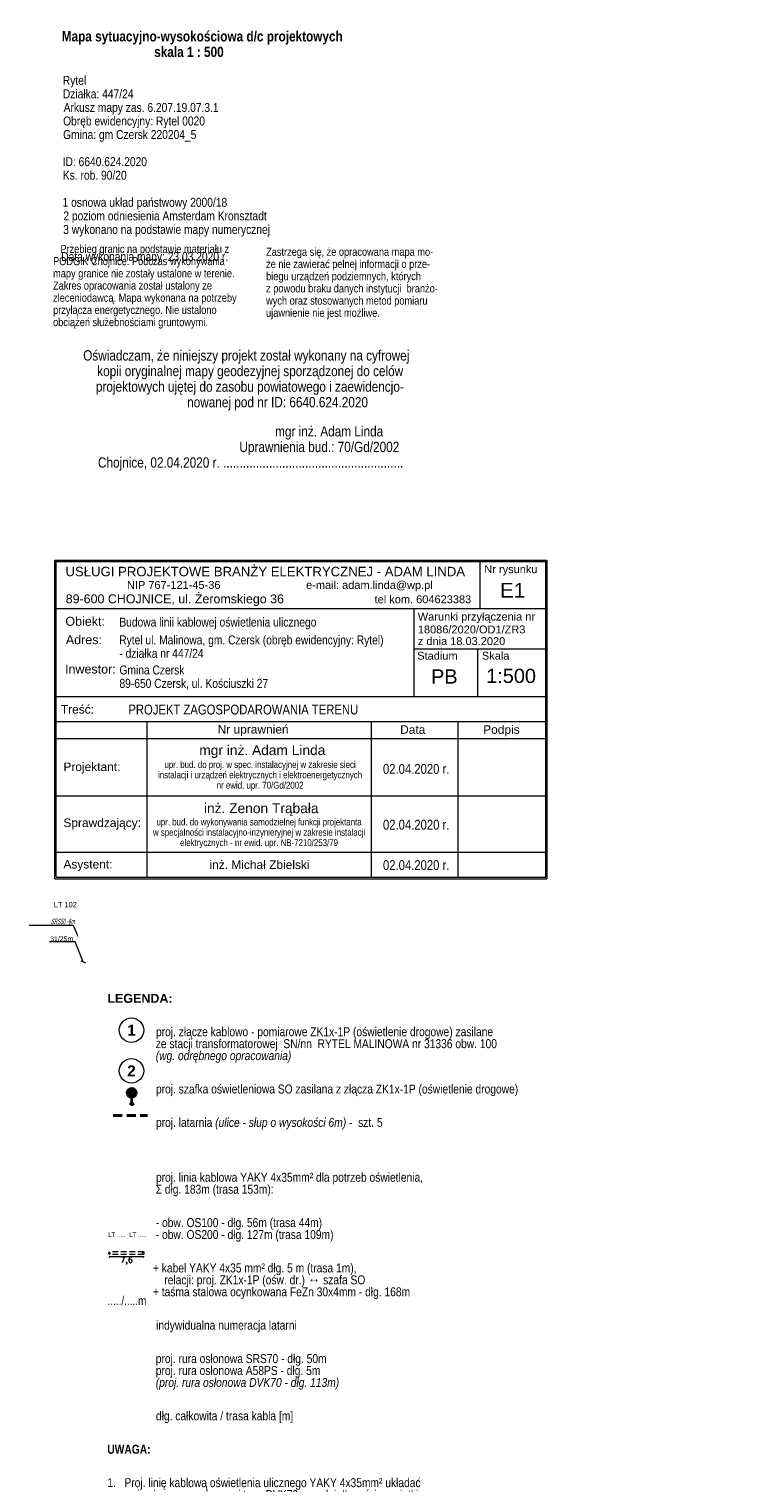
# Model space of a CAD drawing. Header units: metres. Extents: x 6485648 to 6486149, y 5958091 to 5958416.
# Tile 14 of 14: x 6485989 to 6486149, y 5958091 to 5958416. Entities that reach past the tile are written whole.
import ezdxf
from ezdxf import colors
from ezdxf.entities.mleader import LeaderData, LeaderLine
from ezdxf.enums import TextEntityAlignment as Align
from ezdxf.math import Vec2, Vec3

# ---------------------------------------------------------------- set-up
doc = ezdxf.new("R2010")
doc.units = ezdxf.units.M
doc.header["$MEASUREMENT"] = 0
doc.set_wipeout_variables(frame=1)
doc.linetypes.add('DASHED', pattern=[19.05, 12.7, -6.35])
doc.linetypes.add('L_0_04', pattern=[1.5, 1, -0.5])
doc.layers.get('0').update_dxf_attribs({"color": 8, "linetype": 'CONTINUOUS', "lineweight": 13})
doc.layers.get('DEFPOINTS').update_dxf_attribs({"linetype": 'CONTINUOUS', "lineweight": 0})
for name, color, linetype, lineweight in [('E_proj_nn_opisy', 7, 'CONTINUOUS', 9), ('E_proj_opisy', 7, 'CONTINUOUS', 9), ('E_proj_opisy_ośw', 1, 'CONTINUOUS', 13), ('E_proj_opisy_ośw.', 7, 'CONTINUOUS', 13), ('E_proj_osłona r. opis', 166, 'CONTINUOUS', 9), ('E_proj_ośw_latarnia', 1, 'CONTINUOUS', 35), ('E_proj_ośw_linia', 1, 'L_0_04', 40), ('E_proj_ośw_opisy_latarnie', 230, 'CONTINUOUS', 13), ('E_proj_ośw_osłona r.', 140, 'L_0_04', 25)]:
    doc.layers.add(name, color=color, linetype=linetype, lineweight=lineweight)
doc.styles.add('0PISY', font='arial.ttf', dxfattribs={"width": 0.8})
doc.styles.add('Andy', font='arial.ttf', dxfattribs={"height": 2})
doc.styles.add('Andy 14', font='arial.ttf', dxfattribs={"height": 2.8})
doc.styles.add('Andy B', font='arialbd.ttf', dxfattribs={"height": 1.8})
doc.styles.add('Annotative', font='simplex.shx')
doc.styles.add('ARIAL', font='arial.ttf', dxfattribs={"height": 2})
doc.styles.add('Narrow', font='ARIALN.TTF', dxfattribs={"height": 2})
doc.styles.get("Standard").update_dxf_attribs({"font": 'simplex.shx'})
doc.styles.add('Style-Arial', font='arial.ttf')
doc.dimstyles.new('wymiary', dxfattribs={"dimtxt": 0.65, "dimasz": 0.25, "dimexe": 0.25, "dimexo": 1, "dimgap": 0.1, "dimtad": 1, "dimzin": 1, "dimtxsty": 'Annotative', "dimblk": 'OBLIQUE', "dimcen": 0.0025, "dimdle": 0.05, "dimadec": 0, "dimazin": 0, "dimtfac": 1, "dimtmove": 0, "dimatfit": 3, "dimldrblk": 'NONE', "dimfxl": 1, "dimarcsym": 0})

# ---------------------------------------------------------------- blocks, each defined once
blk = doc.blocks.new('data')
at = {"style": 'Narrow'}
blk.add_text('02.04.2020 r.', height=2, dxfattribs=at).set_placement((3540011.6, 6012177.69), align=Align.MIDDLE_CENTER)
blk = doc.blocks.new('_None')
blk = doc.blocks.new('_Oblique')
at = {"color": 0, "linetype": 'ByBlock', "lineweight": -2}
blk.add_line((-0.5, -0.5), (0.5, 0.5), dxfattribs=at)
blk = doc.blocks.new('*U13')
at = {"lineweight": 0}
blk.add_wipeout([(-0.52, 1.93), (-0.62, 1.9), (-0.73, 1.86), (-0.81, 1.82), (-0.99, 1.73), (-1.12, 1.65), (-1.25, 1.56), (-1.38, 1.44), (-1.5, 1.32), (-1.61, 1.18), (-1.74, 0.97), (-1.83, 0.8), (-1.9, 0.63), (-1.94, 0.46), (-1.98, 0.24), (-2, 0), (-1.99, -0.21), (-1.92, -0.56), (-1.81, -0.85), (-1.66, -1.11), (-1.47, -1.36), (-1.28, -1.53), (-1.07, -1.68), (-0.85, -1.81), (-0.52, -1.93), (-0.3, -1.97), (0, -2), (0.32, -1.97), (0.68, -1.88), (0.97, -1.75), (1.23, -1.57), (1.41, -1.41), (1.61, -1.18), (1.81, -0.85), (1.93, -0.51), (1.99, -0.19), (1.99, 0.16), (1.92, 0.54), (1.86, 0.73), (1.74, 0.98), (1.57, 1.24), (1.35, 1.47), (1.15, 1.63), (0.91, 1.78), (0.68, 1.88), (0.42, 1.95), (0.32, 1.97), (0.19, 1.99), (0.09, 1.99), (-0.06, 2), (-0.17, 1.99), (-0.27, 1.98), (-0.32, 1.97)], dxfattribs=at)
at = {"linetype": 'Continuous'}
blk.add_circle((0, 0), 2, dxfattribs=at)
at = {"layer": 'E_proj_opisy', "style": 'Andy B'}
blk.add_attdef('NR', text='', height=1.8, dxfattribs=at).set_placement((0, 0), align=Align.MIDDLE_CENTER)
blk = doc.blocks.new('*D19')
at = {"layer": 'DEFPOINTS', "color": 0, "lineweight": -2}
for p, q in [((0.05, -0.78), (-7.67, -0.78)), ((-7.62, -1), (-7.62, -1.03)), ((0, -1), (0, -1.03))]:
    blk.add_line(p, q, dxfattribs=at)
at = {"layer": 'DEFPOINTS', "color": 0}
for p in [(-7.62, 0), (0, 0), (-7.62, -0.78)]:
    blk.add_point(p, dxfattribs=at)
at = {"layer": 'DEFPOINTS', "color": 0, "lineweight": -2, "xscale": 0.25, "yscale": 0.25, "zscale": 0.25, "rotation": 180}
blk.add_blockref('_Oblique', (-7.62, -0.78), dxfattribs=at)
at = {"layer": 'DEFPOINTS', "color": 0, "lineweight": -2, "xscale": 0.25, "yscale": 0.25, "zscale": 0.25}
blk.add_blockref('_Oblique', (0, -0.78), dxfattribs=at)
at = {"layer": 'DEFPOINTS', "color": 0, "lineweight": 0, "insert": (-3.81, -1.66), "char_height": 1.3, "attachment_point": 5}
blk.add_mtext('7,6', dxfattribs=at)
blk = doc.blocks.new('*U18')
at = {"linetype": 'DASHED', "lineweight": 13, "ltscale": 0.1}
for p, q in [((0, 0.3), (-7.62, 0.3)), ((0, -0.3), (-7.62, -0.3))]:
    blk.add_line(p, q, dxfattribs=at)
at = {"linetype": 'DASHED', "lineweight": 13, "ltscale": 0.01}
for centre in [(-7.62, 0), (0, 0)]:
    blk.add_ellipse(centre, major_axis=(0, 0.3), ratio=0.5, dxfattribs=at)
at = {"layer": 'DEFPOINTS', "color": 1, "lineweight": 0}
dim = blk.add_aligned_dim(p1=(0, 0), p2=(-7.62, 0), distance=0.78, dimstyle='wymiary', override={"dimtxt": 1.3, "dimtad": 2, "dimdec": 1, "dimlfac": 1, "dimrnd": 0, "dimtxsty": 'STANDARD'}, dxfattribs=at)
dim.commit()
dim.dimension.update_dxf_attribs({"geometry": '*D19', "text_midpoint": (-3.81, -1.66)})

msp = doc.modelspace()

# ---------------------------------------------------------------- hatches: boundary and pattern name
at = {"layer": 'E_proj_ośw_latarnia'}
h = msp.add_hatch(color=7, dxfattribs=at)
h.dxf.hatch_style = 1
h.paths.add_polyline_path([(6486012.17, 5958175.48, 1), (6486012.17, 5958175.28, 1)], flags=0)
h.paths.add_polyline_path([(6486011.97, 5958175.58), (6486011.97, 5958175.19), (6486012.36, 5958175.19), (6486012.36, 5958175.58)])
h.paths.add_polyline_path([(6486012.17, 5958175.48, -1), (6486012.17, 5958175.28, -1)], flags=16)
h.paths.add_polyline_path([(6486012.83, 5958178.59, -0.683546), (6486011.47, 5958178.57, 0.679532), (6486012.16, 5958176.84, 0.687575)])
h = msp.add_hatch(color=256, dxfattribs=at)
edge = h.paths.add_edge_path()
edge.add_arc((6486012.16, 5958177.84), 1.01, 48.2381, 133.403)
edge.add_arc((6486012.14, 5958178.85), 0.731, 202.1118, 339.5293)
h = msp.add_hatch(color=7, dxfattribs=at)
h.dxf.hatch_style = 1
h.paths.add_polyline_path([(6486012.17, 5958175.48, 1), (6486012.17, 5958175.28, 1)])

# ---------------------------------------------------------------- linework, layer by layer
at = {"color": 7, "linetype": 'Continuous'}
for p, q in [((6485994.97, 5958225.69), (6485994.98, 5958296.98)), ((6485994.98, 5958296.98), (6486104.98, 5958296.98)), ((6485995.28, 5958226.12), (6485995.28, 5958296.69)), ((6486104.69, 5958226.12), (6486104.69, 5958296.69)), ((6485995.28, 5958244.28), (6486104.69, 5958244.28)), ((6485995.28, 5958231.69), (6486104.69, 5958231.69)), ((6485995.28, 5958226.12), (6486104.69, 5958226.12))]:
    msp.add_line(p, q, dxfattribs=at)
at = {"color": 7}
for p, q in [((6485995.28, 5958296.69), (6486104.69, 5958296.69)), ((6486090, 5958296.69), (6486090, 5958286.15)), ((6486104.98, 5958296.98), (6486104.98, 5958225.68)), ((6485995.28, 5958286.15), (6486104.69, 5958286.15)), ((6486075.21, 5958277.1), (6486104.69, 5958277.1)), ((6486089.55, 5958266.46), (6486089.55, 5958277.1)), ((6485995.28, 5958266.46), (6486104.67, 5958266.46)), ((6485995.28, 5958260.9), (6486104.67, 5958260.9)), ((6486015.6, 5958226.12), (6486015.6, 5958260.9)), ((6486065.78, 5958226.12), (6486065.78, 5958260.9)), ((6486085.13, 5958226.12), (6486085.13, 5958260.9)), ((6485995.28, 5958257.06), (6486104.67, 5958257.06)), ((6485994.97, 5958225.69), (6486104.98, 5958225.68))]:
    msp.add_line(p, q, dxfattribs=at)
at = {"color": 7, "flags": 128}
msp.add_lwpolyline([(6486075.21, 5958286.15), (6486075.21, 5958266.46)], dxfattribs=at)
at = {"layer": 'E_proj_ośw_latarnia'}
msp.add_lwpolyline([(6486012.83, 5958178.59, 0.389707), (6486011.47, 5958178.57), (6486011.47, 5958178.57, 0.683546)], format="xyb", close=True, dxfattribs=at)
msp.add_lwpolyline([(6486011.97, 5958175.19), (6486011.97, 5958175.58), (6486012.36, 5958175.58), (6486012.36, 5958175.19)], close=True, dxfattribs=at)
at = {"layer": 'E_proj_ośw_latarnia', "flags": 128}
msp.add_lwpolyline([(6486012.17, 5958175.58), (6486012.16, 5958176.84)], dxfattribs=at)
at = {"layer": 'E_proj_ośw_latarnia'}
for centre, radius in [((6486012.16, 5958177.84), 1.01), ((6486012.17, 5958175.38), 0.0984)]:
    msp.add_circle(centre, radius, dxfattribs=at)
at = {"layer": 'E_proj_ośw_linia', "ltscale": 2}
msp.add_lwpolyline([(6486008.03, 5958172.81), (6486015.65, 5958172.81)], dxfattribs=at)

# ---------------------------------------------------------------- block references
at = {"layer": 'E_proj_opisy', "xscale": 1.1, "yscale": 1.1, "zscale": 1.1}
for p in [(2592062.98, -655145.17), (2592062.98, -655157.65), (2592062.98, -655166.68)]:
    msp.add_blockref('data', p, dxfattribs=at)
at = {"layer": 'E_proj_ośw_osłona r.', "lineweight": 0}
msp.add_blockref('*U18', (6486014.8, 5958141.98), dxfattribs=at)

# ---------------------------------------------------------------- texts
at = {"color": 7, "lineweight": 20}
for s, height, style, p in [('USŁUGI PROJEKTOWE BRANŻY ELEKTRYCZNEJ - ADAM LINDA', 2.1043, 'Andy', (6486042, 5958293.37)), ('Nr rysunku', 1.76, 'ARIAL', (6486096.91, 5958294.06)), ('NIP 767-121-45-36                            e-mail: adam.linda@wp.pl', 1.76, 'ARIAL', (6486045.25, 5958290.54)), ('89-600 CHOJNICE, ul. Żeromskiego 36', 1.9886, 'ARIAL', (6486021.78, 5958287.32)), ('tel kom. 604623383', 1.76, 'ARIAL', (6486077.24, 5958287.33))]:
    msp.add_text(s, height=height, dxfattribs=dict(at, style=style)).set_placement(p, align=Align.CENTER)
at = {"color": 7, "lineweight": 20, "style": 'ARIAL'}
for s, height, p in [('Stadium', 1.76, (6486075.97, 5958274.72)), ('Skala', 1.76, (6486090.42, 5958274.72)), ('Treść:', 1.909, (6485996.3, 5958262.65)), ('Nr uprawnień', 1.9091, (6486031.35, 5958258.19)), ('Data', 1.909, (6486072.15, 5958258.13)), ('Podpis', 1.909, (6486090.72, 5958258.13))]:
    msp.add_text(s, height=height, dxfattribs=at).set_placement(p)
for s, height, p in [('Projektant:', 1.9091, (6485996.87, 5958250.76)), ('Sprawdzający:', 1.9091, (6485996.87, 5958238.25)), ('Asystent:', 1.909, (6485996.87, 5958228.98))]:
    msp.add_text(s, height=height, dxfattribs=at).set_placement(p, align=Align.MIDDLE_LEFT)
msp.add_text('inż. Michał Zbielski', height=1.9091, dxfattribs=at).set_placement((6486040.71, 5958228.87), align=Align.MIDDLE_CENTER)
at = {"layer": 'E_proj_nn_opisy', "lineweight": 0, "style": 'Andy 14', "width": 0.8}
msp.add_text('...../.....m', height=2, dxfattribs=at).set_placement((6486006.73, 5958130.4))
at = {"layer": 'E_proj_nn_opisy', "insert": (6486006.69, 5958199.99), "char_height": 3.6, "attachment_point": 1, "line_spacing_factor": 0.8, "style": '0PISY'}
msp.add_mtext('{\\A1;\\fArial|b1|i0|c238|p34;\\H0.55556x;\\W1.25000x;LEGENDA:}\\P{\\A1;\\fArial|b0|i0|c238|p34;\\H0.27778x;\\W1.25000x;}\\P{\\A1;\\fArial|b0|i0|c238|p34;\\H0.55556x;\\W1.25000x;              }{\\A1;\\fArial Narrow|b0|i0|c238|p34;\\H0.55556x;\\W1.25000x;proj. złącze kablowo - pomiarowe ZK1x-1P (oświetlenie drogowe) zasilane }\\P{\\A1;\\fArial Narrow|b0|i0|c238|p34;\\H0.55556x;\\W1.25000x;                 ze stacji transformatorowej  SN/nn  RYTEL MALINOWA nr 31336 obw. 100}\\P{\\A1;\\fArial Narrow|b0|i0|c238|p34;\\H0.55556x;\\W1.25000x;                 }{\\A1;\\fArial Narrow|b0|i1|c238|p34;\\H0.55556x;\\W1.25000x;(wg. odrębnego opracowania)}\\P{\\A1;\\fArial|b0|i0|c238|p34;\\H0.13889x;\\W1.25000x;}\\P{\\A1;\\fArial|b0|i0|c238|p34;\\H0.55556x;\\W1.25000x;              }{\\A1;\\fArial Narrow|b0|i0|c238|p34;\\H0.55556x;\\W1.25000x;proj. szafka oświetleniowa SO zasilana z złącza ZK1x-1P (oświetlenie drogowe)                 }\\P{\\A1;\\fArial|b0|i0|c238|p34;\\H0.13889x;\\W1.25000x;}\\P{\\A1;\\fArial|b0|i0|c238|p34;\\H0.55556x;\\W1.25000x;              }{\\A1;\\fArial Narrow|b0|i0|c238|p34;\\H0.55556x;\\W1.25000x;proj. latarnia }{\\A1;\\fArial Narrow|b0|i1|c238|p34;\\H0.55556x;\\W1.25000x;(ulice - słup o wysokości 6m)}{\\A1;\\fArial Narrow|b0|i0|c238|p34;\\H0.55556x;\\W1.25000x; -  szt. 5}\\P{\\A1;\\fArial|b0|i0|c238|p34;\\H0.02778x;\\W1.25000x;}\\P{\\A1;\\fArial|b0|i0|c238|p34;\\H0.02778x;\\W1.25000x;}\\P{\\A1;\\fArial|b0|i0|c238|p34;\\H0.55553x;\\W1.25000x;              }{\\A1;\\fArial Narrow|b0|i0|c238|p34;\\H0.55553x;\\W1.25000x;proj. linia kablowa YAKY 4x35mm² dla potrzeb oświetlenia, }\\P{\\fArial Narrow|b0|i0|c238|p34;\\H0.55556x;\\W1.25000x;                 Σ dłg.}{\\A1;\\fArial Narrow|b0|i0|c238|p34;\\H0.55556x;\\W1.25000x; 183m (trasa 153m):}\\P{\\A1;\\fArial Narrow|b0|i0|c238|p34;\\H0.02778x;\\W1.25000x;}\\P{\\A1;\\fArial Narrow|b0|i0|c238|p34;\\H0.55553x;\\W1.25000x;                 - obw. OS100 - dłg. 56m (trasa 44m)}\\P{\\A1;\\fArial Narrow|b0|i0|c238|p34;\\H0.55553x;\\W1.25000x;                 - obw. OS200 - dłg. 127m (trasa 109m)}\\P                                                                     {\\A1;\\fArial Narrow|b0|i0|c238|p34;\\H0.55553x;\\W1.25000x;               }\\P{\\A1;\\fArial Narrow|b0|i0|c238|p34;\\H0.55552x;\\W1.25000x;                + kabel YAKY 4x35 mm² dłg. 5 m (trasa 1m), }\\P{\\A1;\\fArial Narrow|b0|i0|c238|p34;\\H0.55552x;\\W1.25000x;                    relacji:}{\\fArial Narrow|b0|i0|c134|p34;\\H0.55555x;\\W1.25000x; }{\\fArial Narrow|b0|i0|c238|p34;\\H0.55555x;\\W1.25000x;proj. ZK1x-1P}{\\A1;\\fArial Narrow|b0|i0|c238|p34;\\H0.55555x;\\W1.25000x; (ośw. dr.) }{\\fArial Narrow|b0|i0|c134|p34;\\H0.55555x;\\W1.25000x;↔}{\\fArial Narrow|b0|i0|c238|p34;\\H0.55555x;\\W1.25000x; szafa S}{\\A1;\\fArial Narrow|b0|i0|c238|p34;\\H0.55555x;\\W1.25000x;O}\\P{\\A1;\\fArial Narrow|b0|i0|c238|p34;\\H0.55555x;\\W1.25000x;                + taśma stalowa ocynkowana FeZn 30x4mm - dłg. 168m }\\P{\\A1;\\fArial Narrow|b0|i0|c238|p34;\\H0.02778x;\\W1.25000x;}\\P{\\A1;\\fArial|b0|i0|c238|p34;\\H0.02778x;\\W1.25000x; }{\\A1;\\fArial|b0|i0|c238|p34;\\H0.55552x;\\W1.25000x;              }{\\A1;\\fArial Narrow|b0|i0|c238|p34;\\H0.55552x;\\W1.25000x;indywidualna }{\\A1;\\fArial Narrow|b0|i0|c238|p34;\\H0.55552x;\\W1.25000x;numeracja latarni}\\P{\\A1;\\fArial|b0|i0|c238|p34;\\H0.02778x;\\W1.25000x;              }\\P{\\A1;\\fArial Narrow|b0|i0|c238|p34;\\H0.55551x;\\W1.25000x;                 proj. rura osłonowa SRS70 - dłg. 50m}\\P{\\A1;\\fArial Narrow|b0|i0|c238|p34;\\H0.55551x;\\W1.25000x;                 proj. rura osłonowa A58PS - dłg. 5m }\\P{\\A1;\\fArial Narrow|b0|i0|c238|p34;\\H0.55551x;\\W1.25000x;                 }{\\A1;\\fArial Narrow|b0|i1|c238|p34;\\H0.55551x;\\W1.25000x;(}{\\A1;\\fArial Narrow|b0|i1|c238|p34;\\H0.55550x;\\W1.25000x;proj. rura osłonowa DVK70 - dłg. 113m)}\\P{\\A1;\\fArial|b0|i0|c238|p34;\\H0.02777x;\\W1.25000x;}\\P{\\A1;\\fArial|b0|i0|c238|p34;\\H0.55550x;\\W1.25000x;              }{\\A1;\\fArial Narrow|b0|i0|c238|p34;\\H0.55550x;\\W1.25000x;dłg. całkowita / trasa kabla [m]}\\P{\\A1;\\fArial Narrow|b1|i0|c238|p34;\\H0.55550x;\\W1.25000x;}\\P{\\A1;\\fArial Narrow|b1|i0|c238|p34;\\H0.55550x;\\W1.25000x;UWAGA:}\\P{\\A1;\\fArial Narrow|b0|i0|c238|p34;\\H0.05555x;\\W1.25000x;}\\P{\\A1;\\fArial Narrow|b0|i0|c238|p34;\\H0.55550x;\\W1.25000x;1.   Proj. linię kablową oświetlenia ulicznego YAKY 4x35mm² układać }\\P{\\A1;\\fArial Narrow|b0|i0|c238|p34;\\H0.55550x;\\W1.25000x;     w ziemi w rurze osłonowej typu DVK70 na całej długości z wyjątkiem }\\P{\\A1;\\fArial Narrow|b0|i0|c238|p34;\\H0.55550x;\\W1.25000x;     miejsc gdzie należy zastosowac rurę osłonową SRS70 - zgodnie }\\P{\\A1;\\fArial Narrow|b0|i0|c238|p34;\\H0.55550x;\\W1.25000x;     z lokalizacją pokazaną na rysunku}', dxfattribs=at)
at = {"layer": 'E_proj_opisy', "color": 7}
for s, height, style, p in [('E1', 3.3, 'ARIAL', (6486097.3, 5958288.59)), ('PB', 3.182, 'ARIAL', (6486082.03, 5958269.37)), ('1:500', 3.182, 'ARIAL', (6486096.96, 5958269.5)), ('PROJEKT ZAGOSPODAROWANIA TERENU', 2.2, 'Narrow', (6486037.08, 5958262.46))]:
    msp.add_text(s, height=height, dxfattribs=dict(at, style=style)).set_placement(p, align=Align.CENTER)
at = {"layer": 'E_proj_opisy', "color": 7, "lineweight": 20, "style": 'ARIAL'}
for s, p in [('Warunki przyłączenia nr', (6486076.1, 5958283.47)), ('18086/2020/OD1/ZR3', (6486076.1, 5958280.59)), ('z dnia 18.03.2020', (6486076.1, 5958277.98))]:
    msp.add_text(s, height=1.76, dxfattribs=at).set_placement(p)
at = {"layer": 'E_proj_opisy', "color": 7, "style": 'ARIAL'}
for s, p in [('Obiekt:', (6485997.31, 5958282.29)), ('Adres:', (6485997.41, 5958278.18)), ('Inwestor:', (6485997.23, 5958271.61))]:
    msp.add_text(s, height=2, dxfattribs=at).set_placement(p)
at = {"layer": 'E_proj_opisy', "lineweight": 20, "ltscale": 0.14, "line_spacing_factor": 0.909091, "style": 'Narrow'}
for s, insert, char_height, width, attachment_point in [('\\P{\\fArial Narrow|b1|i0|c238|p34;\\W2.47703; }{\\fArial Narrow|b1|i0|c238|p34;\\H1.15000x;Mapa sytuacyjno-wysokościowa d/c projektowych}\\P{\\fArial Narrow|b1|i0|c238|p34;\\W2.73175; }{\\fArial Narrow|b1|i0|c238|p34;\\H1.15000x;                            skala 1 : 500}\\P{\\fArial Narrow|b0|i0|c0|p34;\\W5.23585; }{\\H0.60000x;}\\P{\\fArial Narrow|b0|i0|c0|p34;\\W2.86478; }Rytel\\P{\\fArial Narrow|b0|i0|c0|p34;\\W2.87107; }Działka: 447/24\\P{\\fArial Narrow|b0|i0|c0|p34;\\W3.14151; }Arkusz mapy zas. 6.207.19.07.3.1\\P{\\fArial Narrow|b0|i0|c0|p34;\\W2.95912; }Obręb ewidencyjny: Rytel 0020\\P{\\fArial Narrow|b0|i0|c0|p34;\\W2.94340; }Gmina: gm Czersk 220204_5  \\P{\\fArial Narrow|b0|i0|c0|p34;\\W6.28302;  }{\\H0.25000x;}\\P{\\fArial Narrow|b0|i0|c0|p34;\\W2.79874; }{\\C1;ID: 6640.624.2020}\\P{\\fArial Narrow|b0|i0|c0|p34;\\W2.87421; }{\\C1;Ks. rob. 90/20 }\\P{\\fArial Narrow|b0|i0|c0|p34;\\W8.37736;   }{\\H0.25000x;\\C1;}\\P{\\fArial Narrow|b0|i0|c0|p34;\\W2.75472; }1 osnowa układ państwowy 2000/18\\P{\\fArial Narrow|b0|i0|c0|p34;\\W3.04088; }2 poziom odniesienia Amsterdam {\\c16777215;Kronsztadt }\\P{\\fArial Narrow|b0|i0|c0|p34;\\W2.99686; }3 wykonano na podstawie mapy numerycznej\\P{\\fArial Narrow|b0|i0|c0|p34;\\W8.37736;   }{\\H0.25000x;}\\P{\\fArial Narrow|b0|i0|c0|p34;\\W1.29355; } Data wykonania mapy: 23.03.2020 r.', (6485994.92, 5958418.28), 2, 85.6319, 1), ('{\\fArial Narrow|b0|i0|c0|p34;\\W2.86478; }Przebieg granic na podstawie materiału z {\\fArial Narrow|b0|i0|c0|p34;\\W2.86478; }PODGiK Chojnice. Podczas wykonywania {\\fArial Narrow|b0|i0|c0|p34;\\W2.86478; }mapy granice nie zostały ustalone w\xa0terenie. {\\fArial Narrow|b0|i0|c0|p34;\\W2.86478; }Zakres opracowania został ustalony ze {\\fArial Narrow|b0|i0|c0|p34;\\W2.86478; }zleceniodawcą. Mapa wykonana na potrzeby {\\fArial Narrow|b0|i0|c0|p34;\\W2.86478; }przyłącza energetycznego. Nie ustalono {\\fArial Narrow|b0|i0|c0|p34;\\W2.86478; }obciążeń służebnościami gruntowymi.', (6485994.56, 5958367.45), 1.8, 45.506, 1), ('Zastrzega się, że opracowana mapa mo- że nie zawierać pełnej informacji o prze- biegu urządzeń podziemnych, których z\\~powodu braku danych instytucji  branżo- wych oraz stosowanych metod pomiaru  ujawnienie nie jest możliwe. ', (6486042.18, 5958366.81), 1.8, 38.5629, 1), ('{\\fArial Narrow|b0|i0|c0|p34;\\W9.51010;            }{\\H0.50000x;\\C1;}\\P{\\H1.15000x;\\C1;Oświadczam, że niniejszy projekt został wykonany na cyfrowej }\\P{\\fArial Narrow|b0|i0|c0|p34;\\W2.77044; }{\\H1.15000x;\\C1;kopii oryginalnej mapy geodezyjnej sporządzonej do celów }\\P{\\fArial Narrow|b0|i0|c0|p34;\\W2.52044; }{\\H1.15000x;\\C1;projektowych ujętej do zasobu powiatowego i\xa0zaewidencjo- }\\P{\\fArial Narrow|b0|i0|c0|p34;\\W7.32128;   }{\\H1.15000x;\\C1;nowanej pod nr\xa0ID: 6640.624.2020}\\P{\\fArial Narrow|b0|i0|c0|p34;\\W9.51010;      }\\P{\\fArial Narrow|b0|i0|c0|p34;\\W9.08259;  }{\\C7;                                        }{\\H1.15000x;\\C7;mgr inż. Adam Linda}\\P{\\fArial Narrow|b0|i0|c0|p34;\\W5.29245; }{\\H1.15000x;\\C7;                                        Uprawnienia bud.: 70/Gd/2002}\\P{\\fArial Narrow|b0|i0|c0|p34;\\W3.06761; }{\\H1.15000x;\\C1;Chojnice, 02.04.2020\xa0r. .......................................................}', (6486037.75, 5958331.94), 2, 85.6018, 5)]:
    msp.add_mtext(s, dxfattribs=dict(at, insert=insert, char_height=char_height, width=width, attachment_point=attachment_point))
at = {"layer": 'E_proj_opisy', "color": 7, "attachment_point": 1, "line_spacing_factor": 0.9, "style": 'ARIAL'}
for s, insert, char_height, width in [('{\\fArial Narrow|b0|i0|c238|p34;\\C256;Budowa linii kablowej oświetlenia ulicznego}', (6486009.37, 5958284.11), 2, 67.4834), ('\\A1;{\\fArial Narrow|b0|i0|c238|p34;\\H1.11111x;Rytel\\fArial Narrow|b0|i0|c0|p34; ul. \\fArial Narrow|b0|i0|c238|p34;Malinowa\\fArial Narrow|b0|i0|c0|p34;, gm. C\\fArial Narrow|b0|i0|c238|p34;zersk (obręb ewidencyjny: Rytel)\\P\\fArial Narrow|b0|i0|c0|p34;- działk\\fArial Narrow|b0|i0|c238|p34;a\\fArial Narrow|b0|i0|c0|p34; nr\\fArial Narrow|b0|i0|c238|p34; 447/24\\H0.9x; \\fArial Narrow|b0|i0|c0|p34; } ', (6486009.36, 5958280.13), 1.8, 64.52)]:
    msp.add_mtext(s, dxfattribs=dict(at, insert=insert, char_height=char_height, width=width))
at = {"layer": 'E_proj_opisy', "linetype": 'Continuous', "insert": (6486009.4, 5958273.41), "char_height": 2, "width": 68.7174, "attachment_point": 1, "line_spacing_factor": 0.9, "style": 'Andy'}
msp.add_mtext('\\A1;{\\fArial Narrow|b0|i0|c238|p34;Gmina Czersk\\P89-650 Czersk, ul. Kościuszki 27}', dxfattribs=at)
at = {"layer": 'E_proj_opisy', "char_height": 2.2, "attachment_point": 5, "style": 'Style-Arial'}
for s, insert in [('mgr inż. Adam Linda', (6486041.34, 5958254.15)), ('inż. Zenon Trąbała', (6486041.1, 5958241.16))]:
    msp.add_mtext(s, dxfattribs=dict(at, insert=insert))
at = {"layer": 'E_proj_opisy', "attachment_point": 5, "line_spacing_factor": 0.9, "style": 'Style-Arial'}
for s, insert, char_height in [('{\\fArial Narrow|b0|i0|c238|p34;upr. bud. do proj. w spec. instalacyjnej w zakresie sieci ^Jinstalacji i urządzeń elektrycznych i elektroenergetycznych \\Pnr ewid. upr. 70/Gd/2002}', (6486040.84, 5958248.72), 1.54), ('{\\fArial Narrow|b0|i0|c238|p34;\\H1.07692x;upr. bud. do wykonywania samodzielnej funkcji projektanta \\Pw\\~specjalności instalacyjno-inżynieryjnej w zakresie instalacji \\Pelektrycznych - nr ewid. upr. NB-7210/253/79}', (6486040.61, 5958235.88), 1.43)]:
    msp.add_mtext(s, dxfattribs=dict(at, insert=insert, char_height=char_height))

# ---------------------------------------------------------------- leaders
at = {"layer": 'E_proj_opisy', "linetype": 'Continuous'}
ml = msp.add_multileader_block('Standard', dxfattribs=at)
ml.set_content('*U13', color=256, scale=1.365354)
ml.set_attribute('NR', '1', width=0)
ml.set_leader_properties(color=256, linetype='ByLayer', lineweight=-1)
ml.build(insert=Vec2(0, 0))
ml.multileader.update_dxf_attribs({"has_text_frame": 1, "text_right_attachment_type": 6, "dogleg_length": 0.3, "arrow_head_size": 1.02, "block_connection_type": 1})
ctx = ml.context
ctx.base_point, ctx.char_height, ctx.arrow_head_size, ctx.landing_gap_size, ctx.plane_origin, ctx.plane_x_axis, ctx.plane_y_axis = Vec3(6486009.36, 5958191.86), 1.36, 1.02, 0.68, Vec3(6486021.78, 5958195.97), Vec3(0.999998, 0.002204), Vec3(-0.002204, 0.999998)
ctx.right_attachment, ctx.attachment_type = 6, 1
ctx.block.insert, ctx.block.rotation = Vec3(6486012.09, 5958191.87), 0.002204
ml = msp.add_multileader_block('Standard', dxfattribs=at)
ml.set_content('*U13', color=256, scale=1.365354)
ml.set_attribute('NR', '2', width=0)
ml.set_leader_properties(color=256, linetype='ByLayer', lineweight=-1)
ml.build(insert=Vec2(0, 0))
ml.multileader.update_dxf_attribs({"has_text_frame": 1, "text_right_attachment_type": 6, "dogleg_length": 0.3, "arrow_head_size": 1.02, "block_connection_type": 1})
ctx = ml.context
ctx.base_point, ctx.char_height, ctx.arrow_head_size, ctx.landing_gap_size, ctx.plane_origin, ctx.plane_x_axis, ctx.plane_y_axis = Vec3(6486009.36, 5958182.77), 1.36, 1.02, 0.68, Vec3(6486021.78, 5958186.88), Vec3(0.999998, 0.002204), Vec3(-0.002204, 0.999998)
ctx.right_attachment, ctx.attachment_type = 6, 1
ctx.block.insert, ctx.block.rotation = Vec3(6486012.09, 5958182.78), 0.002204
at = {"layer": 'E_proj_opisy_ośw', "lineweight": 13}
ml = msp.add_multileader_mtext('Standard', dxfattribs=at)
ml.set_content('{\\H1.1x;31/25m} ', color=256, style='Andy')
ml.set_leader_properties(color=256, linetype='CONTINUOUS', lineweight=-1)
ml.set_arrow_properties(name='OBLIQUE')
ml.build(insert=Vec2(0, 0))
ml.multileader.update_dxf_attribs({"has_dogleg": 0, "text_left_attachment_type": 6, "text_right_attachment_type": 6, "dogleg_length": 0.36, "arrow_head_size": 0.75})
ctx = ml.context
ctx.base_point, ctx.char_height, ctx.arrow_head_size, ctx.landing_gap_size, ctx.plane_origin = Vec3(6485993.51, 5958211.64), 1, 0.75, 0.5, Vec3(6486024.23, 5958198.57)
ctx.left_attachment, ctx.right_attachment, ctx.text_align_type = 6, 6, 1
notes = []
notes.append((ctx, [(1, (1, 1, 0), (6485999.83, 5958211.64), (-1, 0), 0.36, [(0, [(6486001.29, 5958207.15)], 0, [])])]))
ctx.mtext.insert, ctx.mtext.alignment, ctx.mtext.line_spacing_factor, ctx.mtext.line_spacing_style = Vec3(6485996.49, 5958212.86), 2, 0.9, 2
ctx.mtext.has_bg_fill, ctx.mtext.bg_color, ctx.mtext.bg_scale_factor, ctx.mtext.bg_transparency, ctx.mtext.use_window_bg_color = 1, -1073741824, 1.2, 0, 1
at = {"layer": 'E_proj_opisy_ośw.', "color": 10}
ml = msp.add_multileader_mtext('Standard', dxfattribs=at)
ml.set_content('\\A1;LT 102', color=10, style='Narrow')
ml.set_leader_properties(color=256)
ml.set_arrow_properties(name='NONE')
ml.build(insert=Vec2(0, 0))
ml.multileader.update_dxf_attribs({"leader_type": 0, "has_dogleg": 0, "has_text_frame": 1, "text_left_attachment_type": 3, "dogleg_length": 0.36, "arrow_head_size": 0, "scale": 0.7})
ctx = ml.context
ctx.base_point, ctx.scale, ctx.char_height, ctx.arrow_head_size, ctx.landing_gap_size, ctx.plane_origin = Vec3(6485994.31, 5958220.03), 0.7, 1.2, 0, 0.42, Vec3(6486842.28, 5958114.14)
ctx.left_attachment = 3
ctx.mtext.insert, ctx.mtext.defined_height, ctx.mtext.line_spacing_factor, ctx.mtext.flow_direction = Vec3(6485994.73, 5958220.54), 0.924, 0.266667, 5
ctx.mtext.has_bg_fill, ctx.mtext.bg_color, ctx.mtext.bg_scale_factor, ctx.mtext.bg_transparency, ctx.mtext.use_window_bg_color = 1, -1073741824, 1.5, 0, 1
for ctx, leaders in notes:
    for number, flags, end, landing, length, lines in leaders:
        leader = LeaderData()
        leader.index, (leader.has_last_leader_line, leader.has_dogleg_vector, leader.attachment_direction) = number, flags
        leader.last_leader_point, leader.dogleg_vector, leader.dogleg_length = Vec3(end), Vec3(landing), length
        for number, points, colour, breaks in lines:
            line = LeaderLine()
            line.index, line.vertices, line.color, line.breaks = number, Vec3.list(points), colors.encode_raw_color(colour), breaks
            leader.lines.append(line)
        ctx.leaders.append(leader)

# ---------------------------------------------------------------- next in the draw order: leaders
at = {"layer": 'E_proj_osłona r. opis', "linetype": 'Continuous', "lineweight": 13}
ml = msp.add_multileader_mtext('Standard', dxfattribs=at)
ml.set_content('{\\fArial Narrow|b0|i0|c238|p34;\\H0.92308x;\\Q12;\\W0.6; SRS50 -6m\\fArial|b0|i0|c238|p34;\\H1.0833x; }', color=256, style='Andy')
ml.set_leader_properties(color=256, linetype='CONTINUOUS', lineweight=-1)
ml.build(insert=Vec2(0, 0))
ml.multileader.update_dxf_attribs({"has_dogleg": 0, "text_left_attachment_type": 6, "text_right_attachment_type": 6, "dogleg_length": 0.36, "arrow_head_size": 0.75})
ctx = ml.context
ctx.base_point, ctx.char_height, ctx.arrow_head_size, ctx.landing_gap_size, ctx.plane_origin = Vec3(6485994.04, 5958215.24), 1.3, 0.75, 0.2, Vec3(6486014.72, 5958201.28)
ctx.left_attachment, ctx.right_attachment, ctx.text_align_type = 6, 6, 1
notes = []
notes.append((ctx, [(1, (1, 1, 0), (6485999.49, 5958215.24), (-1, 0), 0.36, [(0, [(6486000.27, 5958212.45)], 0, [])])]))
ctx.mtext.insert, ctx.mtext.alignment, ctx.mtext.line_spacing_factor, ctx.mtext.line_spacing_style = Vec3(6485996.59, 5958216.78), 2, 0.9, 2
ctx.mtext.has_bg_fill, ctx.mtext.bg_color, ctx.mtext.bg_scale_factor, ctx.mtext.bg_transparency, ctx.mtext.use_window_bg_color = 1, -1073741824, 1, 0, 1
at = {"layer": 'E_proj_ośw_opisy_latarnie'}
ml = msp.add_multileader_mtext('Standard', dxfattribs=at)
ml.set_content('\\A1;LT .....', color=256, style='Narrow')
ml.set_leader_properties(color=256)
ml.set_arrow_properties(name='NONE')
ml.build(insert=Vec2(0, 0))
ml.multileader.update_dxf_attribs({"leader_type": 0, "has_dogleg": 0, "has_text_frame": 1, "text_left_attachment_type": 3, "dogleg_length": 0.36, "arrow_head_size": 0, "scale": 0.7})
ctx = ml.context
ctx.base_point, ctx.scale, ctx.char_height, ctx.arrow_head_size, ctx.landing_gap_size, ctx.plane_origin = Vec3(6486011.17, 5958146.15), 0.7, 1, 0, 0.42, Vec3(6486260.05, 5958377.13)
ctx.left_attachment = 3
ctx.mtext.insert, ctx.mtext.defined_height, ctx.mtext.line_spacing_factor, ctx.mtext.flow_direction = Vec3(6486011.59, 5958146.65), 0.924, 0.266667, 5
ctx.mtext.has_bg_fill, ctx.mtext.bg_color, ctx.mtext.bg_scale_factor, ctx.mtext.bg_transparency, ctx.mtext.use_window_bg_color = 1, -1073741824, 1.5, 0, 1
for ctx, leaders in notes:
    for number, flags, end, landing, length, lines in leaders:
        leader = LeaderData()
        leader.index, (leader.has_last_leader_line, leader.has_dogleg_vector, leader.attachment_direction) = number, flags
        leader.last_leader_point, leader.dogleg_vector, leader.dogleg_length = Vec3(end), Vec3(landing), length
        for number, points, colour, breaks in lines:
            line = LeaderLine()
            line.index, line.vertices, line.color, line.breaks = number, Vec3.list(points), colors.encode_raw_color(colour), breaks
            leader.lines.append(line)
        ctx.leaders.append(leader)

# ---------------------------------------------------------------- next in the draw order: leaders
at = {"layer": 'E_proj_ośw_opisy_latarnie', "color": 194, "lineweight": 13}
ml = msp.add_multileader_mtext('Standard', dxfattribs=at)
ml.set_content('\\A1;LT .....', color=194, style='Narrow')
ml.set_leader_properties(color=256)
ml.set_arrow_properties(name='NONE')
ml.build(insert=Vec2(0, 0))
ml.multileader.update_dxf_attribs({"leader_type": 0, "has_dogleg": 0, "has_text_frame": 1, "text_left_attachment_type": 3, "dogleg_length": 0.36, "arrow_head_size": 0, "scale": 0.7})
ctx = ml.context
ctx.base_point, ctx.scale, ctx.char_height, ctx.arrow_head_size, ctx.landing_gap_size, ctx.plane_origin = Vec3(6486006.44, 5958146.15), 0.7, 1, 0, 0.42, Vec3(6486262.5, 5958373.38)
ctx.left_attachment = 3
ctx.mtext.insert, ctx.mtext.defined_height, ctx.mtext.line_spacing_factor, ctx.mtext.flow_direction = Vec3(6486006.86, 5958146.65), 0.924, 0.266667, 5
ctx.mtext.has_bg_fill, ctx.mtext.bg_color, ctx.mtext.bg_scale_factor, ctx.mtext.bg_transparency, ctx.mtext.use_window_bg_color = 1, -1073741824, 1.5, 0, 1

doc.saveas('drawing.dxf')
